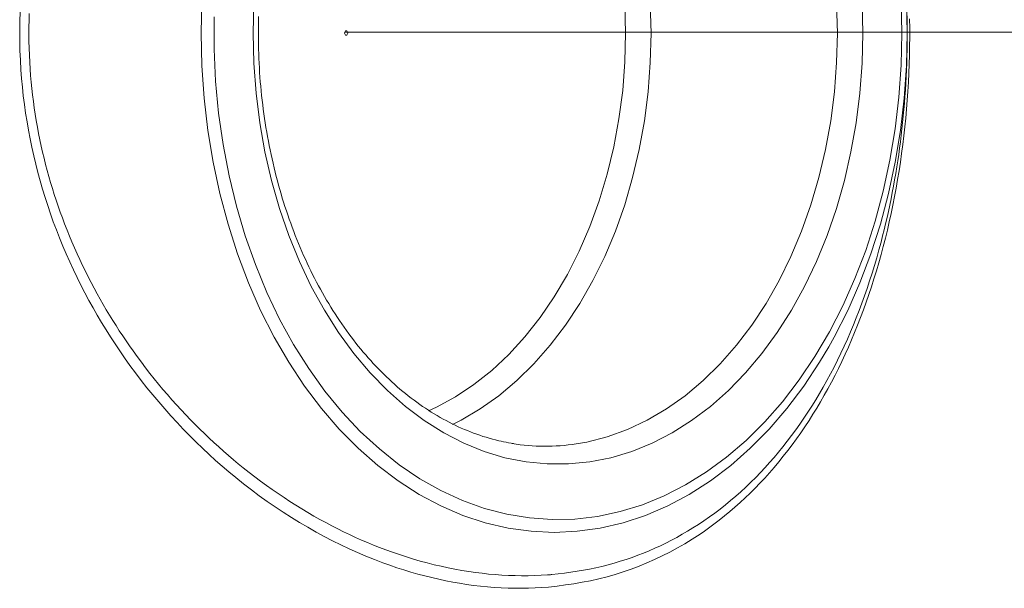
# Model space of a CAD drawing. Extents: x 193 to 943, y 26 to 526.
# Tile 234 of 256: x 413.85 to 417.96, y 121.21 to 123.58. Entities that reach past the tile are written whole.
import ezdxf
from ezdxf.lldxf.tags import DXFTag

# ---------------------------------------------------------------- set-up
doc = ezdxf.new("R2010")
doc.units = 0
doc.layers.get('0').update_dxf_attribs({"lineweight": 25})
doc.layers.add('KG4_HLS_S_____ZEICHNEN_SWLF', color=40, linetype='SWL', lineweight=25, true_color=0xffbf00)
doc.layers.add('KG4_HLS_SYA', color=7, linetype='Continuous', lineweight=25)
doc.styles.get("Standard").update_dxf_attribs({"font": 'ARIALN.TTF', "width": 0.8})
tags = doc.linetypes.add('SWL', pattern='A,6.35,["_",Standard,S=5.08,R=0,X=-0.51,Y=-0.51],2.54', length=8.89).pattern_tags.tags
tags[13:14] = [DXFTag(74, 4), DXFTag(75, 0), DXFTag(340, '0'), DXFTag(46, 1.0), DXFTag(50, 0.0), DXFTag(44, 0.0), DXFTag(45, 0.0)]

# ---------------------------------------------------------------- blocks, each defined once
blk = doc.blocks.new('Spline-A069HVPW7N', base_point=(414.8436, 121.8152))
at = {"color": 0, "lineweight": -2}
for p, q in [((414.844, 123.5779), (414.8437, 123.5585)), ((414.8445, 123.5973), (414.844, 123.5779)), ((414.8437, 123.5585), (414.8436, 123.5391)), ((414.8436, 123.5391), (414.8436, 123.5196)), ((414.8436, 123.5196), (414.8437, 123.5002)), ((414.8437, 123.5002), (414.844, 123.4808)), ((414.844, 123.4808), (414.8445, 123.4613)), ((414.8445, 123.4613), (414.8451, 123.4419)), ((414.8451, 123.4419), (414.8459, 123.4225)), ((414.8459, 123.4225), (414.8468, 123.4031)), ((414.8468, 123.4031), (414.8478, 123.3838)), ((414.8478, 123.3838), (414.849, 123.3644)), ((414.849, 123.3644), (414.8504, 123.3451)), ((414.8504, 123.3451), (414.8519, 123.3258)), ((414.8519, 123.3258), (414.8536, 123.3065)), ((414.8536, 123.3065), (414.8554, 123.2873)), ((414.8554, 123.2873), (414.8574, 123.268)), ((414.8574, 123.268), (414.8595, 123.2489)), ((414.8595, 123.2489), (414.8618, 123.2297)), ((414.8618, 123.2297), (414.8642, 123.2106)), ((414.8642, 123.2106), (414.8668, 123.1915)), ((414.8668, 123.1915), (414.8696, 123.1725)), ((414.8696, 123.1725), (414.8724, 123.1535)), ((414.8724, 123.1535), (414.8755, 123.1346)), ((414.8755, 123.1346), (414.8786, 123.1157)), ((414.8786, 123.1157), (414.8819, 123.0969)), ((414.8819, 123.0969), (414.8854, 123.0781)), ((414.8854, 123.0781), (414.889, 123.0594)), ((414.889, 123.0594), (414.8928, 123.0407)), ((414.8928, 123.0407), (414.8967, 123.0221)), ((414.8967, 123.0221), (414.9008, 123.0036)), ((414.9008, 123.0036), (414.905, 122.9852)), ((414.905, 122.9852), (414.9093, 122.9668)), ((414.9093, 122.9668), (414.9138, 122.9485)), ((414.9138, 122.9485), (414.9184, 122.9302)), ((414.9184, 122.9302), (414.9232, 122.9121)), ((414.9232, 122.9121), (414.9281, 122.894)), ((414.9281, 122.894), (414.9332, 122.876)), ((414.9332, 122.876), (414.9383, 122.858)), ((414.9383, 122.858), (414.9437, 122.8402)), ((414.9437, 122.8402), (414.9492, 122.8225)), ((414.9492, 122.8225), (414.9548, 122.8048)), ((414.9548, 122.8048), (414.9605, 122.7873)), ((414.9605, 122.7873), (414.9664, 122.7698)), ((414.9664, 122.7698), (414.9724, 122.7524)), ((414.9724, 122.7524), (414.9786, 122.7352)), ((414.9786, 122.7352), (414.9849, 122.718)), ((414.9849, 122.718), (414.9913, 122.701)), ((414.9913, 122.701), (414.9978, 122.684)), ((414.9978, 122.684), (415.0045, 122.6672)), ((415.0045, 122.6672), (415.0113, 122.6504)), ((415.0113, 122.6504), (415.0183, 122.6338)), ((415.0183, 122.6338), (415.0254, 122.6173)), ((415.0254, 122.6173), (415.0326, 122.6009)), ((415.0326, 122.6009), (415.0399, 122.5846)), ((415.0399, 122.5846), (415.0473, 122.5685)), ((415.0473, 122.5685), (415.0549, 122.5525)), ((415.0549, 122.5525), (415.0626, 122.5366)), ((415.0626, 122.5366), (415.0704, 122.5208)), ((415.0704, 122.5208), (415.0784, 122.5051)), ((415.0784, 122.5051), (415.0865, 122.4896)), ((415.0865, 122.4896), (415.0946, 122.4742)), ((415.0946, 122.4742), (415.1029, 122.459)), ((415.1029, 122.459), (415.1114, 122.4439)), ((415.1114, 122.4439), (415.1199, 122.4289)), ((415.1199, 122.4289), (415.1285, 122.4141)), ((415.1285, 122.4141), (415.1373, 122.3994)), ((415.1373, 122.3994), (415.1462, 122.3849)), ((415.1462, 122.3849), (415.1552, 122.3705)), ((415.1552, 122.3705), (415.1643, 122.3562)), ((415.1643, 122.3562), (415.1735, 122.3421)), ((415.1735, 122.3421), (415.1828, 122.3282)), ((415.1828, 122.3282), (415.1922, 122.3144)), ((415.1922, 122.3144), (415.2017, 122.3007)), ((415.2017, 122.3007), (415.2113, 122.2872)), ((415.2113, 122.2872), (415.2211, 122.2739)), ((415.2211, 122.2739), (415.2309, 122.2607)), ((415.2309, 122.2607), (415.2408, 122.2477)), ((415.2408, 122.2477), (415.2508, 122.2349)), ((415.2508, 122.2349), (415.261, 122.2222)), ((415.261, 122.2222), (415.2712, 122.2097)), ((415.2712, 122.2097), (415.2815, 122.1973)), ((415.2815, 122.1973), (415.2919, 122.1851)), ((415.2919, 122.1851), (415.3024, 122.1731)), ((415.3024, 122.1731), (415.313, 122.1613)), ((415.313, 122.1613), (415.3236, 122.1496)), ((415.3236, 122.1496), (415.3344, 122.1381)), ((415.3344, 122.1381), (415.3452, 122.1268)), ((415.3452, 122.1268), (415.3562, 122.1157)), ((415.3562, 122.1157), (415.3672, 122.1047)), ((415.3672, 122.1047), (415.3783, 122.0939)), ((415.3783, 122.0939), (415.3895, 122.0833)), ((415.3895, 122.0833), (415.4007, 122.0729)), ((415.4007, 122.0729), (415.4121, 122.0627)), ((415.4121, 122.0627), (415.4235, 122.0526)), ((415.4235, 122.0526), (415.435, 122.0427)), ((415.435, 122.0427), (415.4465, 122.033)), ((415.4465, 122.033), (415.4581, 122.0235)), ((415.4581, 122.0235), (415.4698, 122.0142)), ((415.4698, 122.0142), (415.4816, 122.0051)), ((415.4816, 122.0051), (415.4935, 121.9962)), ((415.4935, 121.9962), (415.5054, 121.9874)), ((415.5054, 121.9874), (415.5173, 121.9789)), ((415.5173, 121.9789), (415.5294, 121.9705)), ((415.5294, 121.9705), (415.5414, 121.9624)), ((415.5414, 121.9624), (415.5536, 121.9544)), ((415.5536, 121.9544), (415.5658, 121.9467)), ((415.5658, 121.9467), (415.5781, 121.9391)), ((415.5781, 121.9391), (415.5905, 121.9317)), ((415.5905, 121.9317), (415.6028, 121.9245)), ((415.6028, 121.9245), (415.6153, 121.9176)), ((415.6153, 121.9176), (415.6278, 121.9108)), ((415.6278, 121.9108), (415.6403, 121.9042)), ((415.6403, 121.9042), (415.6529, 121.8978)), ((415.6529, 121.8978), (415.6656, 121.8917)), ((415.6656, 121.8917), (415.6783, 121.8857)), ((415.6783, 121.8857), (415.691, 121.88)), ((415.691, 121.88), (415.7038, 121.8744)), ((415.7038, 121.8744), (415.7166, 121.8691)), ((415.7166, 121.8691), (415.7295, 121.8639)), ((415.7295, 121.8639), (415.7424, 121.859)), ((415.7424, 121.859), (415.7554, 121.8543)), ((415.7554, 121.8543), (415.7683, 121.8497)), ((415.7683, 121.8497), (415.7814, 121.8453)), ((415.7814, 121.8453), (415.7944, 121.8412)), ((415.7944, 121.8412), (415.8075, 121.8372)), ((415.8075, 121.8372), (415.8206, 121.8336)), ((415.8206, 121.8336), (415.8338, 121.8301)), ((415.8338, 121.8301), (415.847, 121.827)), ((415.847, 121.827), (415.8573, 121.8248)), ((415.8573, 121.8248), (415.8677, 121.8227)), ((415.8677, 121.8227), (415.8781, 121.8207)), ((415.8781, 121.8207), (415.8884, 121.8188)), ((415.8884, 121.8188), (415.8988, 121.817)), ((415.8988, 121.817), (415.9092, 121.8152))]:
    blk.add_line(p, q, dxfattribs=at)
blk = doc.blocks.new('Polylinie-A069HWK07N', base_point=(417.2255, 122.2192))
at = {"color": 0, "lineweight": -2}
for p, q in [((417.5528, 123.529), (417.5496, 123.6653)), ((417.5496, 123.3926), (417.5528, 123.529)), ((417.5402, 123.2569), (417.5496, 123.3926)), ((417.5245, 123.1223), (417.5402, 123.2569)), ((417.5026, 122.9895), (417.5245, 123.1223)), ((417.4746, 122.8589), (417.5026, 122.9895)), ((417.4406, 122.7313), (417.4746, 122.8589)), ((417.4008, 122.607), (417.4406, 122.7313)), ((417.3553, 122.4867), (417.4008, 122.607)), ((417.3044, 122.3709), (417.3553, 122.4867)), ((417.2482, 122.26), (417.3044, 122.3709)), ((417.2255, 122.2192), (417.2482, 122.26))]:
    blk.add_line(p, q, dxfattribs=at)
blk = doc.blocks.new('Kreis-A069HWK27N', base_point=(415.9032, 121.804))
at = {"color": 0, "lineweight": -2}
blk.add_ellipse((416.0413, 122.6698), major_axis=(-0.1381, -0.8547), ratio=1, start_param=0, end_param=0.309748, dxfattribs=at)
blk = doc.blocks.new('Polylinie-A069HWK67N', base_point=(415.2039, 123.5197))
at = {"color": 0, "lineweight": -2}
for p, q in [((415.2059, 123.5355), (415.2045, 123.5325)), ((415.208, 123.5375), (415.2059, 123.5355)), ((415.2105, 123.5382), (415.208, 123.5375)), ((415.213, 123.5375), (415.2105, 123.5382)), ((415.2151, 123.5355), (415.213, 123.5375)), ((415.2165, 123.5325), (415.2151, 123.5355)), ((415.2045, 123.5325), (415.204, 123.529)), ((415.204, 123.529), (415.2045, 123.5254)), ((415.2045, 123.5254), (415.2059, 123.5224)), ((415.2059, 123.5224), (415.208, 123.5204)), ((415.208, 123.5204), (415.2105, 123.5197)), ((415.2105, 123.5197), (415.213, 123.5204)), ((415.213, 123.5204), (415.2151, 123.5224)), ((415.2151, 123.5224), (415.2165, 123.5254)), ((415.217, 123.529), (415.2165, 123.5325)), ((415.2165, 123.5254), (415.217, 123.529))]:
    blk.add_line(p, q, dxfattribs=at)
blk = doc.blocks.new('Spline-A069HZDU7N', base_point=(413.8472, 121.211))
at = {"color": 0, "lineweight": -2}
for p, q in [((413.849, 123.6167), (413.8477, 123.5765)), ((413.8477, 123.5765), (413.8472, 123.5362)), ((417.5633, 123.5499), (417.5628, 123.5878)), ((413.8472, 123.5362), (413.8474, 123.496)), ((417.5633, 123.5119), (417.5633, 123.5499)), ((413.8474, 123.496), (413.8482, 123.4558)), ((417.5629, 123.4741), (417.5633, 123.5119)), ((413.8482, 123.4558), (413.8499, 123.4156)), ((417.5622, 123.4363), (417.5629, 123.4741)), ((413.8499, 123.4156), (413.8522, 123.3754)), ((417.5611, 123.3985), (417.5622, 123.4363)), ((413.8522, 123.3754), (413.855, 123.3391)), ((417.5596, 123.3608), (417.5611, 123.3985)), ((413.855, 123.3391), (413.8584, 123.3029)), ((417.5578, 123.3231), (417.5596, 123.3608)), ((413.8584, 123.3029), (413.8623, 123.2668)), ((417.5555, 123.2855), (417.5578, 123.3231)), ((413.8623, 123.2668), (413.8669, 123.2307)), ((417.5499, 123.2109), (417.5529, 123.2482)), ((417.5529, 123.2482), (417.5555, 123.2855)), ((413.8669, 123.2307), (413.872, 123.1948)), ((417.5465, 123.1738), (417.5499, 123.2109)), ((413.872, 123.1948), (413.8777, 123.1589)), ((417.5428, 123.1368), (417.5465, 123.1738)), ((413.8777, 123.1589), (413.8839, 123.1231)), ((413.8839, 123.1231), (413.8907, 123.0874)), ((417.5387, 123.0999), (417.5428, 123.1368)), ((413.8907, 123.0874), (413.8981, 123.0519)), ((417.5342, 123.0632), (417.5387, 123.0999)), ((413.8981, 123.0519), (413.906, 123.0165)), ((417.5293, 123.0266), (417.5342, 123.0632)), ((413.906, 123.0165), (413.9144, 122.9813)), ((417.5241, 122.9901), (417.5293, 123.0266)), ((413.9144, 122.9813), (413.9233, 122.9463)), ((417.5185, 122.9538), (417.5241, 122.9901)), ((413.9233, 122.9463), (413.9328, 122.9116)), ((417.5063, 122.8819), (417.5126, 122.9177)), ((417.5126, 122.9177), (417.5185, 122.9538)), ((413.9328, 122.9116), (413.9427, 122.8771)), ((413.9427, 122.8771), (413.9532, 122.8427)), ((417.4997, 122.8462), (417.5063, 122.8819)), ((413.9532, 122.8427), (413.9642, 122.8087)), ((417.4927, 122.8109), (417.4997, 122.8462)), ((413.9642, 122.8087), (413.9757, 122.7748)), ((417.4854, 122.7758), (417.4927, 122.8109)), ((413.9757, 122.7748), (413.9876, 122.7412)), ((417.4778, 122.741), (417.4854, 122.7758)), ((413.9876, 122.7412), (414.0004, 122.7071)), ((417.4698, 122.7065), (417.4778, 122.741)), ((414.0004, 122.7071), (414.0136, 122.6733)), ((414.0136, 122.6733), (414.0274, 122.6397)), ((417.4528, 122.6382), (417.4614, 122.6722)), ((417.4614, 122.6722), (417.4698, 122.7065)), ((414.0274, 122.6397), (414.0416, 122.6065)), ((417.4436, 122.604), (417.4528, 122.6382)), ((414.0416, 122.6065), (414.0562, 122.5735)), ((417.4341, 122.57), (417.4436, 122.604)), ((414.0562, 122.5735), (414.0713, 122.5408)), ((417.4242, 122.5364), (417.4341, 122.57)), ((414.0713, 122.5408), (414.087, 122.5084)), ((414.087, 122.5084), (414.103, 122.4762)), ((417.414, 122.5031), (417.4242, 122.5364)), ((414.103, 122.4762), (414.1194, 122.4444)), ((417.3925, 122.4374), (417.4034, 122.4701)), ((417.4034, 122.4701), (417.414, 122.5031)), ((414.1194, 122.4444), (414.1363, 122.4129)), ((417.3813, 122.405), (417.3925, 122.4374)), ((414.1363, 122.4129), (414.1536, 122.3817)), ((417.3697, 122.3729), (417.3813, 122.405)), ((414.1536, 122.3817), (414.1713, 122.3508)), ((414.1713, 122.3508), (414.1893, 122.3204)), ((417.3578, 122.3411), (417.3697, 122.3729)), ((414.1893, 122.3204), (414.2077, 122.2903)), ((417.333, 122.2787), (417.3455, 122.3098)), ((417.3455, 122.3098), (417.3578, 122.3411)), ((414.2077, 122.2903), (414.2264, 122.2605)), ((414.2264, 122.2605), (414.2455, 122.2311)), ((417.3201, 122.2481), (417.333, 122.2787)), ((414.2455, 122.2311), (414.265, 122.2021)), ((417.307, 122.2178), (417.3201, 122.2481)), ((414.265, 122.2021), (414.2848, 122.1734)), ((417.2797, 122.1584), (417.2935, 122.1879)), ((417.2935, 122.1879), (417.307, 122.2178)), ((414.2848, 122.1734), (414.3077, 122.1414)), ((414.3077, 122.1414), (414.3309, 122.1099)), ((417.2656, 122.1292), (417.2797, 122.1584)), ((414.3309, 122.1099), (414.3545, 122.0789)), ((417.2366, 122.0721), (417.2513, 122.1005)), ((417.2513, 122.1005), (417.2656, 122.1292)), ((414.3545, 122.0789), (414.3786, 122.0483)), ((417.2217, 122.0443), (417.2366, 122.0721)), ((414.3786, 122.0483), (414.403, 122.0183)), ((414.403, 122.0183), (414.4277, 121.9887)), ((417.191, 121.9899), (417.2065, 122.0169)), ((417.2065, 122.0169), (417.2217, 122.0443)), ((414.4277, 121.9887), (414.4529, 121.9596)), ((417.1752, 121.9634), (417.191, 121.9899)), ((414.4529, 121.9596), (414.4784, 121.931)), ((414.4784, 121.931), (414.5043, 121.9028)), ((417.1428, 121.9115), (417.1592, 121.9372)), ((417.1592, 121.9372), (417.1752, 121.9634)), ((414.5043, 121.9028), (414.5304, 121.8752)), ((417.1257, 121.8854), (417.1428, 121.9115)), ((414.5304, 121.8752), (414.5569, 121.8481)), ((417.0904, 121.8346), (417.1082, 121.8598)), ((417.1082, 121.8598), (417.1257, 121.8854)), ((414.5569, 121.8481), (414.5836, 121.8215)), ((414.5836, 121.8215), (414.6106, 121.7955)), ((417.054, 121.7857), (417.0724, 121.8099)), ((417.0724, 121.8099), (417.0904, 121.8346)), ((414.6106, 121.7955), (414.6378, 121.77)), ((414.6378, 121.77), (414.6653, 121.7451)), ((417.0354, 121.7619), (417.054, 121.7857)), ((414.6653, 121.7451), (414.693, 121.7207)), ((416.9972, 121.7156), (417.0164, 121.7386)), ((417.0164, 121.7386), (417.0354, 121.7619)), ((414.693, 121.7207), (414.721, 121.6968)), ((414.721, 121.6968), (414.7492, 121.6734)), ((416.9578, 121.6712), (416.9776, 121.6932)), ((416.9776, 121.6932), (416.9972, 121.7156)), ((414.7492, 121.6734), (414.7816, 121.6475)), ((414.7816, 121.6475), (414.8144, 121.6222)), ((416.9174, 121.6288), (416.9378, 121.6498)), ((416.9378, 121.6498), (416.9578, 121.6712)), ((414.8144, 121.6222), (414.8473, 121.5976)), ((416.876, 121.5882), (416.8968, 121.6082)), ((416.8968, 121.6082), (416.9174, 121.6288)), ((414.8473, 121.5976), (414.8806, 121.5738)), ((414.8806, 121.5738), (414.914, 121.5507)), ((416.8335, 121.5496), (416.8549, 121.5687)), ((416.8549, 121.5687), (416.876, 121.5882)), ((414.914, 121.5507), (414.9476, 121.5284)), ((414.9476, 121.5284), (414.9816, 121.5067)), ((416.79, 121.513), (416.8119, 121.531)), ((416.8119, 121.531), (416.8335, 121.5496)), ((414.9816, 121.5067), (415.0157, 121.4857)), ((415.0157, 121.4857), (415.05, 121.4655)), ((416.7232, 121.462), (416.7457, 121.4785)), ((416.7457, 121.4785), (416.768, 121.4955)), ((416.768, 121.4955), (416.79, 121.513)), ((415.05, 121.4655), (415.0844, 121.446)), ((415.0844, 121.446), (415.1189, 121.4272)), ((416.6775, 121.4305), (416.7005, 121.446)), ((416.7005, 121.446), (416.7232, 121.462)), ((415.1189, 121.4272), (415.1536, 121.4092)), ((415.1536, 121.4092), (415.1883, 121.392)), ((416.593, 121.3793), (416.6238, 121.397)), ((416.6238, 121.397), (416.6543, 121.4156)), ((416.6543, 121.4156), (416.6775, 121.4305)), ((415.1883, 121.392), (415.2232, 121.3756)), ((415.2232, 121.3756), (415.258, 121.3599)), ((415.258, 121.3599), (415.293, 121.345)), ((416.5302, 121.3465), (416.5617, 121.3625)), ((416.5617, 121.3625), (416.593, 121.3793)), ((415.293, 121.345), (415.328, 121.3309)), ((415.328, 121.3309), (415.3631, 121.3175)), ((415.3631, 121.3175), (415.3922, 121.307)), ((416.4334, 121.3036), (416.466, 121.3171)), ((416.466, 121.3171), (416.4983, 121.3314)), ((416.4983, 121.3314), (416.5302, 121.3465)), ((415.3922, 121.307), (415.4214, 121.297)), ((415.4214, 121.297), (415.4506, 121.2876)), ((415.4506, 121.2876), (415.4798, 121.2787)), ((415.4798, 121.2787), (415.509, 121.2704)), ((416.3335, 121.2684), (416.3671, 121.2792)), ((416.3671, 121.2792), (416.4004, 121.2909)), ((416.4004, 121.2909), (416.4334, 121.3036)), ((415.509, 121.2704), (415.5382, 121.2626)), ((415.5382, 121.2626), (415.5674, 121.2554)), ((415.5674, 121.2554), (415.5966, 121.2487)), ((415.5966, 121.2487), (415.6258, 121.2425)), ((415.6258, 121.2425), (415.655, 121.2369)), ((415.655, 121.2369), (415.6841, 121.2318)), ((416.161, 121.2302), (416.196, 121.236)), ((416.196, 121.236), (416.2308, 121.2425)), ((416.2308, 121.2425), (416.2653, 121.2501)), ((416.2653, 121.2501), (416.2995, 121.2587)), ((416.2995, 121.2587), (416.3335, 121.2684)), ((415.6841, 121.2318), (415.7132, 121.2272)), ((415.7132, 121.2272), (415.7423, 121.2231)), ((415.7423, 121.2231), (415.7712, 121.2195)), ((415.7712, 121.2195), (415.8001, 121.2166)), ((415.8001, 121.2166), (415.8289, 121.2142)), ((415.8289, 121.2142), (415.8577, 121.2124)), ((415.8577, 121.2124), (415.8862, 121.2114)), ((415.8862, 121.2114), (415.9146, 121.211)), ((415.9146, 121.211), (415.9429, 121.2112)), ((415.9429, 121.2112), (415.971, 121.2118)), ((415.971, 121.2118), (415.9991, 121.2128)), ((415.9991, 121.2128), (416.0272, 121.2141)), ((416.0272, 121.2141), (416.0552, 121.2154)), ((416.0552, 121.2154), (416.0906, 121.2201)), ((416.0906, 121.2201), (416.1258, 121.2249)), ((416.1258, 121.2249), (416.161, 121.2302))]:
    blk.add_line(p, q, dxfattribs=at)
blk = doc.blocks.new('Spline-A069HZHO7N', base_point=(413.8855, 121.2634))
at = {"color": 0, "lineweight": -2}
for p, q in [((413.8856, 123.5529), (413.8862, 123.582)), ((413.8862, 123.582), (413.8871, 123.6111)), ((417.5521, 123.6009), (417.5525, 123.5726)), ((413.8855, 123.5238), (413.8856, 123.5529)), ((417.5525, 123.5726), (417.5528, 123.5443)), ((417.5528, 123.5443), (417.5528, 123.5161)), ((413.8858, 123.4947), (413.8855, 123.5238)), ((413.8864, 123.4657), (413.8858, 123.4947)), ((417.5528, 123.5161), (417.5526, 123.4878)), ((413.8875, 123.4366), (413.8864, 123.4657)), ((417.5521, 123.4595), (417.5515, 123.4312)), ((417.5526, 123.4878), (417.5521, 123.4595)), ((413.8889, 123.4075), (413.8875, 123.4366)), ((417.5515, 123.4312), (417.5506, 123.403)), ((413.8907, 123.3785), (413.8889, 123.4075)), ((413.8927, 123.3514), (413.8907, 123.3785)), ((417.5495, 123.3748), (417.5482, 123.3466)), ((417.5506, 123.403), (417.5495, 123.3748)), ((413.8951, 123.3244), (413.8927, 123.3514)), ((417.5482, 123.3466), (417.5467, 123.3185)), ((413.8979, 123.2974), (413.8951, 123.3244)), ((413.9009, 123.2704), (413.8979, 123.2974)), ((417.545, 123.2904), (417.5431, 123.2633)), ((417.5467, 123.3185), (417.545, 123.2904)), ((413.9043, 123.2435), (413.9009, 123.2704)), ((417.5431, 123.2633), (417.541, 123.2362)), ((413.908, 123.2167), (413.9043, 123.2435)), ((413.912, 123.1899), (413.908, 123.2167)), ((417.5388, 123.2092), (417.5363, 123.1823)), ((417.541, 123.2362), (417.5388, 123.2092)), ((413.9164, 123.1632), (413.912, 123.1899)), ((417.5363, 123.1823), (417.5336, 123.1554)), ((413.9211, 123.1365), (413.9164, 123.1632)), ((413.9261, 123.11), (413.9211, 123.1365)), ((417.5307, 123.1286), (417.5276, 123.1019)), ((417.5336, 123.1554), (417.5307, 123.1286)), ((413.9314, 123.0835), (413.9261, 123.11)), ((413.9371, 123.0571), (413.9314, 123.0835)), ((417.5276, 123.1019), (417.5244, 123.0753)), ((413.9429, 123.0315), (413.9371, 123.0571)), ((417.5209, 123.0488), (417.5172, 123.0224)), ((417.5244, 123.0753), (417.5209, 123.0488)), ((413.9489, 123.0061), (413.9429, 123.0315)), ((413.9553, 122.9807), (413.9489, 123.0061)), ((417.5172, 123.0224), (417.5134, 122.996)), ((413.962, 122.9554), (413.9553, 122.9807)), ((417.5093, 122.9698), (417.5049, 122.9429)), ((417.5134, 122.996), (417.5093, 122.9698)), ((413.969, 122.9302), (413.962, 122.9554)), ((413.9762, 122.9051), (413.969, 122.9302)), ((417.5049, 122.9429), (417.5003, 122.9162)), ((413.9837, 122.8802), (413.9762, 122.9051)), ((413.9915, 122.8553), (413.9837, 122.8802)), ((417.4956, 122.8896), (417.4906, 122.8631)), ((417.5003, 122.9162), (417.4956, 122.8896)), ((413.9996, 122.8306), (413.9915, 122.8553)), ((417.4854, 122.8367), (417.48, 122.8105)), ((417.4906, 122.8631), (417.4854, 122.8367)), ((414.0079, 122.806), (413.9996, 122.8306)), ((414.0165, 122.7815), (414.0079, 122.806)), ((417.48, 122.8105), (417.4744, 122.7845)), ((414.0254, 122.7572), (414.0165, 122.7815)), ((414.0349, 122.7318), (414.0254, 122.7572)), ((417.4687, 122.7585), (417.4627, 122.7328)), ((417.4744, 122.7845), (417.4687, 122.7585)), ((414.0448, 122.7066), (414.0349, 122.7318)), ((417.4627, 122.7328), (417.4565, 122.7072)), ((414.0549, 122.6815), (414.0448, 122.7066)), ((414.0653, 122.6566), (414.0549, 122.6815)), ((417.4502, 122.6817), (417.4436, 122.6564)), ((417.4565, 122.7072), (417.4502, 122.6817)), ((414.076, 122.6319), (414.0653, 122.6566)), ((414.087, 122.6073), (414.076, 122.6319)), ((417.4436, 122.6564), (417.4347, 122.6234)), ((414.0982, 122.5829), (414.087, 122.6073)), ((417.4255, 122.5907), (417.416, 122.5583)), ((417.4347, 122.6234), (417.4255, 122.5907)), ((414.1096, 122.5587), (414.0982, 122.5829)), ((414.1213, 122.5346), (414.1096, 122.5587)), ((417.416, 122.5583), (417.4061, 122.5262)), ((414.1333, 122.5107), (414.1213, 122.5346)), ((414.1455, 122.487), (414.1333, 122.5107)), ((417.4061, 122.5262), (417.3959, 122.4944)), ((414.1579, 122.4635), (414.1455, 122.487)), ((417.3959, 122.4944), (417.3854, 122.4629)), ((414.1704, 122.4407), (414.1579, 122.4635)), ((414.183, 122.418), (414.1704, 122.4407)), ((417.3746, 122.4318), (417.3635, 122.401)), ((417.3854, 122.4629), (417.3746, 122.4318)), ((414.1958, 122.3955), (414.183, 122.418)), ((414.2089, 122.3733), (414.1958, 122.3955)), ((417.3635, 122.401), (417.352, 122.3705)), ((414.2221, 122.3512), (414.2089, 122.3733)), ((414.2356, 122.3292), (414.2221, 122.3512)), ((417.352, 122.3705), (417.3403, 122.3404)), ((414.2493, 122.3075), (414.2356, 122.3292)), ((414.2632, 122.286), (414.2493, 122.3075)), ((417.3283, 122.3107), (417.316, 122.2813)), ((417.3403, 122.3404), (417.3283, 122.3107)), ((414.2772, 122.2646), (414.2632, 122.286)), ((414.2915, 122.2435), (414.2772, 122.2646)), ((417.316, 122.2813), (417.3028, 122.2511)), ((414.3059, 122.2225), (414.2915, 122.2435)), ((414.3206, 122.2018), (414.3059, 122.2225)), ((417.2894, 122.2213), (417.2756, 122.1919)), ((417.3028, 122.2511), (417.2894, 122.2213)), ((414.3377, 122.178), (414.3206, 122.2018)), ((414.3551, 122.1545), (414.3377, 122.178)), ((417.2756, 122.1919), (417.2616, 122.1629)), ((414.3727, 122.1313), (414.3551, 122.1545)), ((417.2616, 122.1629), (417.2472, 122.1344)), ((414.3906, 122.1083), (414.3727, 122.1313)), ((414.4086, 122.0857), (414.3906, 122.1083)), ((417.2325, 122.1062), (417.2176, 122.0784)), ((417.2472, 122.1344), (417.2325, 122.1062)), ((414.4269, 122.0633), (414.4086, 122.0857)), ((414.4454, 122.0412), (414.4269, 122.0633)), ((417.2176, 122.0784), (417.2023, 122.0511)), ((414.4641, 122.0193), (414.4454, 122.0412)), ((414.4829, 121.9978), (414.4641, 122.0193)), ((417.1867, 122.0242), (417.1709, 121.9977)), ((417.2023, 122.0511), (417.1867, 122.0242)), ((414.502, 121.9765), (414.4829, 121.9978)), ((414.5212, 121.9555), (414.502, 121.9765)), ((417.1709, 121.9977), (417.1548, 121.9717)), ((414.5407, 121.9348), (414.5212, 121.9555)), ((414.5599, 121.9148), (414.5407, 121.9348)), ((417.1383, 121.946), (417.1217, 121.9209)), ((417.1548, 121.9717), (417.1383, 121.946)), ((414.5792, 121.8952), (414.5599, 121.9148)), ((414.5987, 121.8757), (414.5792, 121.8952)), ((417.1047, 121.8962), (417.0875, 121.872)), ((417.1217, 121.9209), (417.1047, 121.8962)), ((414.6184, 121.8566), (414.5987, 121.8757)), ((414.6382, 121.8378), (414.6184, 121.8566)), ((417.0875, 121.872), (417.07, 121.8482)), ((414.6582, 121.8192), (414.6382, 121.8378)), ((414.6783, 121.8009), (414.6582, 121.8192)), ((417.0522, 121.8248), (417.0341, 121.8019)), ((417.07, 121.8482), (417.0522, 121.8248)), ((414.6985, 121.7829), (414.6783, 121.8009)), ((414.7189, 121.7652), (414.6985, 121.7829)), ((417.0158, 121.7794), (416.9973, 121.7574)), ((417.0341, 121.8019), (417.0158, 121.7794)), ((414.7394, 121.7478), (414.7189, 121.7652)), ((414.76, 121.7307), (414.7394, 121.7478)), ((414.7807, 121.7139), (414.76, 121.7307)), ((416.9784, 121.7358), (416.9593, 121.7147)), ((416.9973, 121.7574), (416.9784, 121.7358)), ((414.8046, 121.6949), (414.7807, 121.7139)), ((414.8287, 121.6764), (414.8046, 121.6949)), ((416.94, 121.6941), (416.9204, 121.6739)), ((416.9593, 121.7147), (416.94, 121.6941)), ((414.8529, 121.6582), (414.8287, 121.6764)), ((414.8772, 121.6405), (414.8529, 121.6582)), ((416.8999, 121.6535), (416.8791, 121.6337)), ((416.9204, 121.6739), (416.8999, 121.6535)), ((414.9016, 121.6231), (414.8772, 121.6405)), ((414.9262, 121.6061), (414.9016, 121.6231)), ((414.9509, 121.5895), (414.9262, 121.6061)), ((416.8581, 121.6143), (416.8369, 121.5955)), ((416.8791, 121.6337), (416.8581, 121.6143)), ((414.9757, 121.5733), (414.9509, 121.5895)), ((415.0006, 121.5575), (414.9757, 121.5733)), ((416.8153, 121.5771), (416.7935, 121.5593)), ((416.8369, 121.5955), (416.8153, 121.5771)), ((415.0255, 121.5421), (415.0006, 121.5575)), ((415.0506, 121.5271), (415.0255, 121.5421)), ((415.0758, 121.5126), (415.0506, 121.5271)), ((416.7492, 121.5251), (416.7267, 121.5088)), ((416.7715, 121.5419), (416.7492, 121.5251)), ((416.7935, 121.5593), (416.7715, 121.5419)), ((415.1004, 121.4987), (415.0758, 121.5126)), ((415.1252, 121.4852), (415.1004, 121.4987)), ((415.15, 121.4721), (415.1252, 121.4852)), ((416.704, 121.4929), (416.681, 121.4776)), ((416.7267, 121.5088), (416.704, 121.4929)), ((415.1748, 121.4594), (415.15, 121.4721)), ((415.1997, 121.4471), (415.1748, 121.4594)), ((415.2247, 121.4352), (415.1997, 121.4471)), ((416.6356, 121.4493), (416.6133, 121.4363)), ((416.6578, 121.4628), (416.6356, 121.4493)), ((416.681, 121.4776), (416.6578, 121.4628)), ((415.2497, 121.4236), (415.2247, 121.4352)), ((415.2747, 121.4125), (415.2497, 121.4236)), ((415.2998, 121.4017), (415.2747, 121.4125)), ((415.3249, 121.3914), (415.2998, 121.4017)), ((416.5451, 121.4), (416.522, 121.3889)), ((416.568, 121.4116), (416.5451, 121.4)), ((416.5908, 121.4237), (416.568, 121.4116)), ((416.6133, 121.4363), (416.5908, 121.4237)), ((415.3501, 121.3814), (415.3249, 121.3914)), ((415.3752, 121.3719), (415.3501, 121.3814)), ((415.4041, 121.3614), (415.3752, 121.3719)), ((415.4331, 121.3514), (415.4041, 121.3614)), ((416.4515, 121.3582), (416.4277, 121.349)), ((416.4752, 121.368), (416.4515, 121.3582)), ((416.4987, 121.3782), (416.4752, 121.368)), ((416.522, 121.3889), (416.4987, 121.3782)), ((415.462, 121.342), (415.4331, 121.3514)), ((415.491, 121.3331), (415.462, 121.342)), ((415.5199, 121.3247), (415.491, 121.3331)), ((415.5489, 121.3169), (415.5199, 121.3247)), ((415.5778, 121.3096), (415.5489, 121.3169)), ((416.3293, 121.316), (416.304, 121.3088)), ((416.3545, 121.3236), (416.3293, 121.316)), ((416.3795, 121.3317), (416.3545, 121.3236)), ((416.4037, 121.3401), (416.3795, 121.3317)), ((416.4277, 121.349), (416.4037, 121.3401)), ((415.6067, 121.3028), (415.5778, 121.3096)), ((415.6355, 121.2965), (415.6067, 121.3028)), ((415.6643, 121.2908), (415.6355, 121.2965)), ((415.6931, 121.2857), (415.6643, 121.2908)), ((415.7218, 121.281), (415.6931, 121.2857)), ((415.7497, 121.277), (415.7218, 121.281)), ((415.7775, 121.2736), (415.7497, 121.277)), ((415.8052, 121.2706), (415.7775, 121.2736)), ((416.1218, 121.2747), (416.0953, 121.2715)), ((416.1483, 121.2782), (416.1218, 121.2747)), ((416.1746, 121.2819), (416.1483, 121.2782)), ((416.2008, 121.2862), (416.1746, 121.2819)), ((416.2269, 121.2909), (416.2008, 121.2862)), ((416.2527, 121.2963), (416.2269, 121.2909)), ((416.2784, 121.3023), (416.2527, 121.2963)), ((416.304, 121.3088), (416.2784, 121.3023)), ((415.8328, 121.2682), (415.8052, 121.2706)), ((415.8604, 121.2662), (415.8328, 121.2682)), ((415.8879, 121.2648), (415.8604, 121.2662)), ((415.9153, 121.2639), (415.8879, 121.2648)), ((415.9426, 121.2634), (415.9153, 121.2639)), ((415.9698, 121.2635), (415.9426, 121.2634)), ((415.9969, 121.2641), (415.9698, 121.2635)), ((416.0239, 121.2653), (415.9969, 121.2641)), ((416.0508, 121.2669), (416.0239, 121.2653)), ((416.0538, 121.2671), (416.0508, 121.2669)), ((416.0568, 121.2674), (416.0538, 121.2671)), ((416.0598, 121.2676), (416.0568, 121.2674)), ((416.0628, 121.2678), (416.0598, 121.2676)), ((416.0658, 121.2681), (416.0628, 121.2678)), ((416.0688, 121.2683), (416.0658, 121.2681)), ((416.0953, 121.2715), (416.0688, 121.2683))]:
    blk.add_line(p, q, dxfattribs=at)
blk = doc.blocks.new('Polylinie-A069HZHQ7N', base_point=(414.6049, 121.4445))
at = {"color": 0, "lineweight": -2}
for p, q in [((414.6049, 123.529), (414.6081, 123.3926)), ((414.6081, 123.3926), (414.6175, 123.2569)), ((414.6175, 123.2569), (414.6332, 123.1223)), ((414.6332, 123.1223), (414.6551, 122.9895)), ((414.6551, 122.9895), (414.6831, 122.8589)), ((414.6831, 122.8589), (414.7171, 122.7313)), ((414.7171, 122.7313), (414.7569, 122.607)), ((414.7569, 122.607), (414.8024, 122.4867)), ((414.8024, 122.4867), (414.8533, 122.3709)), ((414.8533, 122.3709), (414.9095, 122.26)), ((414.9095, 122.26), (414.9707, 122.1546)), ((417.187, 122.1546), (417.2255, 122.2192)), ((414.9707, 122.1546), (415.0366, 122.055)), ((417.1211, 122.055), (417.187, 122.1546)), ((415.0366, 122.055), (415.107, 121.9618)), ((417.0507, 121.9618), (417.1211, 122.055)), ((415.107, 121.9618), (415.1816, 121.8752)), ((416.9761, 121.8752), (417.0507, 121.9618)), ((415.1816, 121.8752), (415.26, 121.7958)), ((416.8977, 121.7958), (416.9761, 121.8752)), ((415.26, 121.7958), (415.3419, 121.7238)), ((416.8158, 121.7238), (416.8977, 121.7958)), ((415.3419, 121.7238), (415.4269, 121.6595)), ((416.7308, 121.6595), (416.8158, 121.7238)), ((415.4269, 121.6595), (415.5148, 121.6032)), ((416.6429, 121.6032), (416.7308, 121.6595)), ((415.5148, 121.6032), (415.6051, 121.5551)), ((416.5526, 121.5551), (416.6429, 121.6032)), ((415.6051, 121.5551), (415.6974, 121.5155)), ((416.4603, 121.5155), (416.5526, 121.5551)), ((415.6974, 121.5155), (415.7913, 121.4845)), ((415.7913, 121.4845), (415.8865, 121.4623)), ((416.2712, 121.4623), (416.3664, 121.4845)), ((416.3664, 121.4845), (416.4603, 121.5155)), ((415.8865, 121.4623), (415.9825, 121.449)), ((415.9825, 121.449), (416.0789, 121.4445)), ((416.0789, 121.4445), (416.1753, 121.449)), ((416.1753, 121.449), (416.2712, 121.4623))]:
    blk.add_line(p, q, dxfattribs=at)
blk = doc.blocks.new('Polylinie-A069HZHS7N', base_point=(414.6049, 123.529))
at = {"color": 0, "lineweight": -2}
for p, q in [((415.8865, 125.5956), (415.7913, 125.5734)), ((415.9825, 125.609), (415.8865, 125.5956)), ((416.0789, 125.6134), (415.9825, 125.609)), ((416.1753, 125.609), (416.0789, 125.6134)), ((416.2712, 125.5956), (416.1753, 125.609)), ((416.3664, 125.5734), (416.2712, 125.5956)), ((415.7913, 125.5734), (415.6974, 125.5424)), ((416.4603, 125.5424), (416.3664, 125.5734)), ((415.6974, 125.5424), (415.6051, 125.5028)), ((416.5526, 125.5028), (416.4603, 125.5424)), ((415.6051, 125.5028), (415.5148, 125.4548)), ((416.6429, 125.4548), (416.5526, 125.5028)), ((415.5148, 125.4548), (415.4269, 125.3985)), ((416.7308, 125.3985), (416.6429, 125.4548)), ((415.4269, 125.3985), (415.3419, 125.3342)), ((416.8158, 125.3342), (416.7308, 125.3985)), ((415.3419, 125.3342), (415.26, 125.2621)), ((416.8977, 125.2621), (416.8158, 125.3342)), ((415.26, 125.2621), (415.1816, 125.1827)), ((416.9761, 125.1827), (416.8977, 125.2621)), ((415.1816, 125.1827), (415.107, 125.0961)), ((417.0507, 125.0961), (416.9761, 125.1827)), ((415.107, 125.0961), (415.0366, 125.0029)), ((417.1211, 125.0029), (417.0507, 125.0961)), ((415.0366, 125.0029), (414.9707, 124.9033)), ((417.187, 124.9033), (417.1211, 125.0029)), ((414.9707, 124.9033), (414.9095, 124.7979)), ((417.2482, 124.7979), (417.187, 124.9033)), ((414.9095, 124.7979), (414.8533, 124.687)), ((417.2667, 124.7631), (417.2482, 124.7979)), ((414.8533, 124.687), (414.8024, 124.5712)), ((414.8024, 124.5712), (414.7569, 124.4509)), ((414.7569, 124.4509), (414.7171, 124.3266)), ((414.7171, 124.3266), (414.6831, 124.199)), ((414.6831, 124.199), (414.6551, 124.0685)), ((414.6551, 124.0685), (414.6332, 123.9356)), ((414.6332, 123.9356), (414.6175, 123.801)), ((414.6175, 123.801), (414.6081, 123.6653)), ((414.6081, 123.6653), (414.6049, 123.529))]:
    blk.add_line(p, q, dxfattribs=at)
blk = doc.blocks.new('Polylinie-A069HZHU7N', base_point=(414.6587, 121.4978))
at = {"color": 0, "lineweight": -2}
for p, q in [((417.5277, 123.6632), (417.5308, 123.529)), ((414.6587, 123.4618), (414.6587, 123.5961)), ((417.5308, 123.529), (417.5277, 123.3947)), ((414.665, 123.3278), (414.6587, 123.4618)), ((417.5277, 123.3947), (417.5183, 123.261)), ((414.6775, 123.1946), (414.665, 123.3278)), ((417.5183, 123.261), (417.5026, 123.1285)), ((414.6963, 123.0629), (414.6775, 123.1946)), ((417.5026, 123.1285), (417.4808, 122.9978)), ((414.7211, 122.9332), (414.6963, 123.0629)), ((417.4808, 122.9978), (417.453, 122.8694)), ((414.7519, 122.8062), (414.7211, 122.9332)), ((417.453, 122.8694), (417.4192, 122.7438)), ((414.7886, 122.6823), (414.7519, 122.8062)), ((417.4192, 122.7438), (417.3796, 122.6217)), ((414.8311, 122.5621), (414.7886, 122.6823)), ((417.3796, 122.6217), (417.3344, 122.5036)), ((414.879, 122.4461), (414.8311, 122.5621)), ((417.3344, 122.5036), (417.2838, 122.3899)), ((414.9323, 122.3349), (414.879, 122.4461)), ((417.2838, 122.3899), (417.2279, 122.2812)), ((414.9906, 122.2289), (414.9323, 122.3349)), ((417.2279, 122.2812), (417.1671, 122.178)), ((415.0538, 122.1286), (414.9906, 122.2289)), ((417.1671, 122.178), (417.1017, 122.0807)), ((415.1215, 122.0344), (415.0538, 122.1286)), ((417.1017, 122.0807), (417.0318, 121.9897)), ((415.1935, 121.9467), (415.1215, 122.0344)), ((417.0318, 121.9897), (416.9578, 121.9055)), ((415.2694, 121.866), (415.1935, 121.9467)), ((416.9578, 121.9055), (416.88, 121.8283)), ((415.3489, 121.7925), (415.2694, 121.866)), ((416.88, 121.8283), (416.7988, 121.7586)), ((415.4317, 121.7266), (415.3489, 121.7925)), ((415.5174, 121.6686), (415.4317, 121.7266)), ((416.7988, 121.7586), (416.7146, 121.6966)), ((416.7146, 121.6966), (416.6276, 121.6427)), ((415.6056, 121.6188), (415.5174, 121.6686)), ((415.6959, 121.5773), (415.6056, 121.6188)), ((416.6276, 121.6427), (416.5383, 121.5969)), ((415.788, 121.5443), (415.6959, 121.5773)), ((416.5383, 121.5969), (416.447, 121.5597)), ((415.8814, 121.52), (415.788, 121.5443)), ((415.9758, 121.5045), (415.8814, 121.52)), ((416.3542, 121.531), (416.2603, 121.5111)), ((416.447, 121.5597), (416.3542, 121.531)), ((416.0706, 121.4978), (415.9758, 121.5045)), ((416.1656, 121.5), (416.0706, 121.4978)), ((416.2603, 121.5111), (416.1656, 121.5))]:
    blk.add_line(p, q, dxfattribs=at)
blk = doc.blocks.new('Polylinie-A069HZHW7N', base_point=(414.8216, 121.7301))
at = {"color": 0, "lineweight": -2}
for p, q in [((414.8247, 123.6545), (414.8216, 123.529)), ((417.3672, 123.529), (417.3641, 123.6545)), ((414.8216, 123.529), (414.8247, 123.4034)), ((417.3641, 123.4034), (417.3672, 123.529)), ((414.8247, 123.4034), (414.834, 123.2784)), ((417.3548, 123.2784), (417.3641, 123.4034)), ((414.834, 123.2784), (414.8494, 123.1547)), ((417.3394, 123.1547), (417.3548, 123.2784)), ((414.8494, 123.1547), (414.8709, 123.0328)), ((417.3179, 123.0328), (417.3394, 123.1547)), ((414.8709, 123.0328), (414.8984, 122.9133)), ((417.2904, 122.9133), (417.3179, 123.0328)), ((414.8984, 122.9133), (414.9316, 122.7968)), ((417.2571, 122.7968), (417.2904, 122.9133)), ((414.9316, 122.7968), (414.9706, 122.6839)), ((417.2182, 122.6839), (417.2571, 122.7968)), ((414.9706, 122.6839), (415.015, 122.5751)), ((417.1738, 122.5751), (417.2182, 122.6839)), ((415.015, 122.5751), (415.0647, 122.4709)), ((417.1241, 122.4709), (417.1738, 122.5751)), ((415.0647, 122.4709), (415.1194, 122.3719)), ((417.0694, 122.3719), (417.1241, 122.4709)), ((415.1194, 122.3719), (415.1788, 122.2786)), ((417.01, 122.2786), (417.0694, 122.3719)), ((415.1788, 122.2786), (415.2427, 122.1913)), ((416.946, 122.1913), (417.01, 122.2786)), ((415.2427, 122.1913), (415.3108, 122.1105)), ((416.878, 122.1105), (416.946, 122.1913)), ((415.3108, 122.1105), (415.3826, 122.0367)), ((416.8061, 122.0367), (416.878, 122.1105)), ((415.3826, 122.0367), (415.458, 121.9701)), ((416.7308, 121.9701), (416.8061, 122.0367)), ((415.458, 121.9701), (415.5364, 121.9111)), ((416.6523, 121.9111), (416.7308, 121.9701)), ((415.5364, 121.9111), (415.6176, 121.86)), ((416.5712, 121.86), (416.6523, 121.9111)), ((415.6176, 121.86), (415.7011, 121.8171)), ((416.4877, 121.8171), (416.5712, 121.86)), ((415.7011, 121.8171), (415.7865, 121.7824)), ((416.4023, 121.7824), (416.4877, 121.8171)), ((415.7865, 121.7824), (415.8734, 121.7563)), ((416.3154, 121.7563), (416.4023, 121.7824)), ((415.8734, 121.7563), (415.9613, 121.7388)), ((415.9613, 121.7388), (416.05, 121.7301)), ((416.05, 121.7301), (416.1388, 121.7301)), ((416.1388, 121.7301), (416.2274, 121.7388)), ((416.2274, 121.7388), (416.3154, 121.7563))]:
    blk.add_line(p, q, dxfattribs=at)
blk = doc.blocks.new('Polylinie-A069HZIO7N', base_point=(416.1703, 121.8136))
at = {"color": 0, "lineweight": -2}
for p, q in [((417.2611, 123.529), (417.258, 123.4059)), ((417.258, 123.4059), (417.2487, 123.2835)), ((417.2487, 123.2835), (417.2332, 123.1623)), ((417.2332, 123.1623), (417.2117, 123.043)), ((417.2117, 123.043), (417.1842, 122.9261)), ((417.1842, 122.9261), (417.1509, 122.8124)), ((417.1509, 122.8124), (417.1119, 122.7023)), ((417.1119, 122.7023), (417.0675, 122.5964)), ((417.0675, 122.5964), (417.0178, 122.4952)), ((417.0178, 122.4952), (416.9632, 122.3993)), ((416.9632, 122.3993), (416.9039, 122.3092)), ((416.9039, 122.3092), (416.8401, 122.2253)), ((416.8401, 122.2253), (416.7723, 122.148)), ((416.7723, 122.148), (416.7008, 122.0778)), ((416.7008, 122.0778), (416.6259, 122.015)), ((416.6259, 122.015), (416.5481, 121.9598)), ((416.5481, 121.9598), (416.4676, 121.9127)), ((416.4676, 121.9127), (416.385, 121.8738)), ((416.385, 121.8738), (416.3006, 121.8434)), ((416.2149, 121.8215), (416.1704, 121.8136)), ((416.3006, 121.8434), (416.2149, 121.8215))]:
    blk.add_line(p, q, dxfattribs=at)
blk = doc.blocks.new('Polylinie-A069HZIQ7N', base_point=(416.1818, 123.529))
at = {"color": 0, "lineweight": -2}
for p, q in [((416.1818, 125.2425), (416.2149, 125.2364)), ((416.2149, 125.2364), (416.3006, 125.2145)), ((416.3006, 125.2145), (416.385, 125.1841)), ((416.385, 125.1841), (416.4676, 125.1452)), ((416.4676, 125.1452), (416.5481, 125.0981)), ((416.5481, 125.0981), (416.6259, 125.043)), ((416.6259, 125.043), (416.7008, 124.9801)), ((416.7008, 124.9801), (416.7723, 124.9099)), ((416.7723, 124.9099), (416.8401, 124.8326)), ((416.8401, 124.8326), (416.9039, 124.7487)), ((416.9039, 124.7487), (416.9632, 124.6586)), ((416.9632, 124.6586), (417.0178, 124.5627)), ((417.0178, 124.5627), (417.0675, 124.4616)), ((417.0675, 124.4616), (417.1119, 124.3557)), ((417.1119, 124.3557), (417.1509, 124.2455)), ((417.1509, 124.2455), (417.1842, 124.1318)), ((417.1842, 124.1318), (417.2117, 124.0149)), ((417.2117, 124.0149), (417.2332, 123.8956)), ((417.2332, 123.8956), (417.2487, 123.7745)), ((417.2487, 123.7745), (417.258, 123.652)), ((417.258, 123.652), (417.2611, 123.529))]:
    blk.add_line(p, q, dxfattribs=at)
blk = doc.blocks.new('Polylinie-A069HZJ27N', base_point=(415.6545, 121.895))
at = {"color": 0, "lineweight": -2}
for p, q in [((416.4833, 123.529), (416.4802, 123.652)), ((416.4802, 123.4059), (416.4833, 123.529)), ((416.4709, 123.2835), (416.4802, 123.4059)), ((416.4554, 123.1623), (416.4709, 123.2835)), ((416.4339, 123.043), (416.4554, 123.1623)), ((416.4064, 122.9261), (416.4339, 123.043)), ((416.3731, 122.8124), (416.4064, 122.9261)), ((416.3341, 122.7023), (416.3731, 122.8124)), ((416.2897, 122.5964), (416.3341, 122.7023)), ((416.24, 122.4952), (416.2897, 122.5964)), ((416.1854, 122.3993), (416.24, 122.4952)), ((416.126, 122.3092), (416.1854, 122.3993)), ((416.0623, 122.2253), (416.126, 122.3092)), ((415.9945, 122.148), (416.0623, 122.2253)), ((415.923, 122.0778), (415.9945, 122.148)), ((415.8481, 122.015), (415.923, 122.0778)), ((415.7702, 121.9598), (415.8481, 122.015)), ((415.6898, 121.9127), (415.7702, 121.9598)), ((415.6545, 121.895), (415.6898, 121.9127))]:
    blk.add_line(p, q, dxfattribs=at)
blk = doc.blocks.new('Polylinie-A069HZJQ7N', base_point=(415.5536, 121.9519))
at = {"color": 0, "lineweight": -2}
for p, q in [((416.3741, 123.6494), (416.3772, 123.529)), ((416.3772, 123.529), (416.3741, 123.4085)), ((416.3741, 123.4085), (416.3648, 123.2887)), ((416.3648, 123.2887), (416.3493, 123.1702)), ((416.3493, 123.1702), (416.3278, 123.0536)), ((416.3278, 123.0536), (416.3002, 122.9395)), ((416.3002, 122.9395), (416.2669, 122.8286)), ((416.2669, 122.8286), (416.2279, 122.7214)), ((416.2279, 122.7214), (416.1835, 122.6185)), ((416.1835, 122.6185), (416.134, 122.5205)), ((416.134, 122.5205), (416.0794, 122.4279)), ((416.0794, 122.4279), (416.0203, 122.3411)), ((416.0203, 122.3411), (415.9568, 122.2607)), ((415.9568, 122.2607), (415.8894, 122.187)), ((415.8894, 122.187), (415.8183, 122.1205)), ((415.8183, 122.1205), (415.744, 122.0615)), ((415.744, 122.0615), (415.6668, 122.0104)), ((415.6668, 122.0104), (415.5872, 121.9673)), ((415.5872, 121.9673), (415.5536, 121.9519))]:
    blk.add_line(p, q, dxfattribs=at)

msp = doc.modelspace()

# ---------------------------------------------------------------- linework, layer by layer
at = {"layer": 'KG4_HLS_S_____ZEICHNEN_SWLF', "lineweight": 9, "ltscale": 0.13}
msp.add_line((415.2045, 123.5325), (500.1413, 123.5291), dxfattribs=at)

# ---------------------------------------------------------------- block references
at = {"layer": 'KG4_HLS_SYA', "color": 8, "linetype": 'Continuous', "lineweight": 9, "ltscale": 0.13, "true_color": 0x808080}
for name, p in [('Spline-A069HZDU7N', (413.8472, 121.211)), ('Spline-A069HZHO7N', (413.8855, 121.2634)), ('Polylinie-A069HZHS7N', (414.6049, 123.529)), ('Polylinie-A069HZHU7N', (414.6587, 121.4978)), ('Polylinie-A069HZHW7N', (414.8216, 121.7301)), ('Polylinie-A069HZJ27N', (415.6545, 121.895)), ('Polylinie-A069HZJQ7N', (415.5536, 121.9519)), ('Polylinie-A069HWK07N', (417.2255, 122.2192)), ('Polylinie-A069HZHQ7N', (414.6049, 121.4445))]:
    msp.add_blockref(name, p, dxfattribs=at)
at = {"layer": 'KG4_HLS_SYA', "color": 7, "linetype": 'Continuous', "lineweight": 9, "ltscale": 0.13}
for name, p in [('Spline-A069HVPW7N', (414.8436, 121.8152)), ('Polylinie-A069HZIQ7N', (416.1818, 123.529)), ('Polylinie-A069HWK67N', (415.2039, 123.5197)), ('Polylinie-A069HZIO7N', (416.1703, 121.8136)), ('Kreis-A069HWK27N', (415.9032, 121.804))]:
    msp.add_blockref(name, p, dxfattribs=at)

doc.saveas('drawing.dxf')
